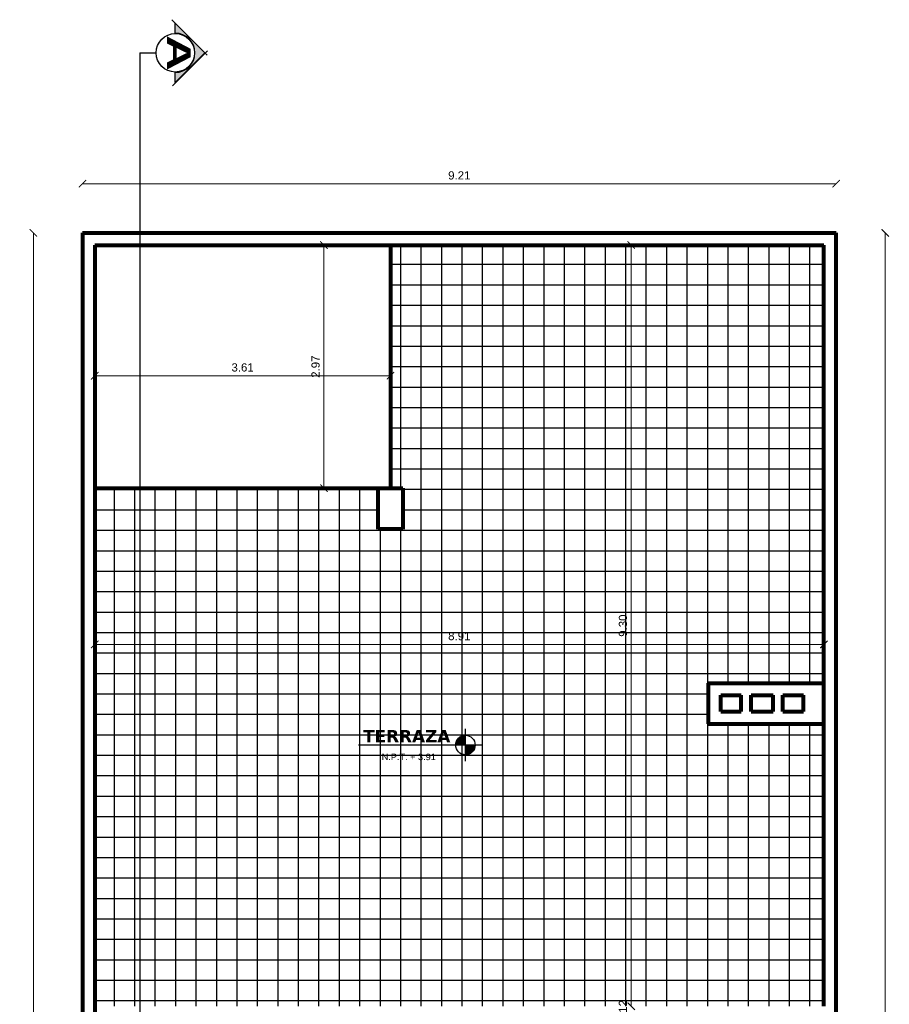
# Model space of a CAD drawing. Header units: inches. Extents: x -2 to 11.2, y -3.4 to 32.7.
# Tile 42 of 42: x -0.8 to 9.9, y 20.6 to 32.7. Entities that reach past the tile are written whole.
import ezdxf
from ezdxf.enums import TextEntityAlignment as Align

# ---------------------------------------------------------------- set-up
doc = ezdxf.new("R2010")
doc.units = ezdxf.units.IN
doc.header["$MEASUREMENT"] = 0
doc.linetypes.add('CONTINUA', pattern=[0])
for name, color, linetype in [('Cotas', 60, 'Continuous'), ('Linea de corte', 30, 'Continuous'), ('Niveles', 86, 'Continuous'), ('Texto', 98, 'Continuous'), ('Textura piso', 8, 'Continuous')]:
    doc.layers.add(name, color=color, linetype=linetype)
doc.layers.add('Paredes', color=5, linetype='Continuous', lineweight=80)
doc.styles.add('SANSSERIFBOLD', font='sasb____.pfb', dxfattribs={"width": 0.85, "height": 0.6})
doc.styles.get("Standard").update_dxf_attribs({"font": 'arial.ttf'})
doc.styles.add('style1', font='arial.ttf')
doc.dimstyles.new('Cotas', dxfattribs={"dimtxt": 0.1, "dimasz": 0.09, "dimexe": 0.2, "dimexo": 0.4, "dimgap": 0.05, "dimtad": 1, "dimzin": 0, "dimdsep": 46, "dimtxsty": 'Standard', "dimblk": 'ARCHTICK', "dimcen": 0.09, "dimse1": 1, "dimse2": 1, "dimclrd": 60, "dimclre": 256, "dimadec": 0, "dimazin": 0, "dimtfac": 1, "dimtix": 1, "dimtofl": 0, "dimtmove": 1, "dimatfit": 3, "dimfxl": 0, "dimtolj": 1, "dimtzin": 0, "dimlwd": 9, "dimarcsym": 0})

# ---------------------------------------------------------------- blocks, each defined once
blk = doc.blocks.new('Nivel')
at = {"layer": 'Niveles'}
for p, q in [((46.512, 32.297), (46.512, 32.695)), ((46.723, 32.496), (45.205, 32.496)), ((46.512, 32.51), (46.393, 32.51)), ((46.512, 32.505), (46.393, 32.505)), ((46.512, 32.5), (46.393, 32.5)), ((46.512, 32.515), (46.394, 32.515)), ((46.394, 32.511), (46.394, 32.496)), ((46.512, 32.52), (46.395, 32.52)), ((46.512, 32.525), (46.396, 32.525)), ((46.512, 32.53), (46.398, 32.53)), ((46.512, 32.534), (46.399, 32.534)), ((46.399, 32.533), (46.399, 32.496)), ((46.512, 32.539), (46.401, 32.539)), ((46.512, 32.544), (46.403, 32.544)), ((46.404, 32.546), (46.404, 32.496)), ((46.512, 32.549), (46.405, 32.549)), ((46.512, 32.554), (46.408, 32.554)), ((46.409, 32.555), (46.409, 32.496)), ((46.512, 32.559), (46.411, 32.559)), ((46.512, 32.564), (46.414, 32.564)), ((46.414, 32.563), (46.414, 32.496)), ((46.512, 32.569), (46.418, 32.569)), ((46.419, 32.57), (46.419, 32.496)), ((46.512, 32.574), (46.422, 32.574)), ((46.423, 32.576), (46.423, 32.496)), ((46.512, 32.579), (46.427, 32.579)), ((46.428, 32.581), (46.428, 32.496)), ((46.512, 32.584), (46.432, 32.584)), ((46.433, 32.586), (46.433, 32.496)), ((46.438, 32.59), (46.438, 32.496)), ((46.512, 32.589), (46.438, 32.589)), ((46.443, 32.593), (46.443, 32.496)), ((46.512, 32.594), (46.444, 32.594)), ((46.448, 32.597), (46.448, 32.496)), ((46.512, 32.599), (46.452, 32.599)), ((46.453, 32.6), (46.453, 32.496)), ((46.458, 32.602), (46.458, 32.496)), ((46.512, 32.604), (46.462, 32.604)), ((46.463, 32.605), (46.463, 32.496)), ((46.468, 32.607), (46.468, 32.496)), ((46.473, 32.609), (46.473, 32.496)), ((46.512, 32.609), (46.474, 32.609)), ((46.478, 32.61), (46.478, 32.496)), ((46.483, 32.612), (46.483, 32.496)), ((46.488, 32.613), (46.488, 32.496)), ((46.493, 32.614), (46.493, 32.496)), ((46.512, 32.614), (46.495, 32.614)), ((46.498, 32.614), (46.498, 32.496)), ((46.503, 32.615), (46.503, 32.496)), ((46.508, 32.615), (46.508, 32.496)), ((46.513, 32.496), (46.513, 32.377)), ((46.518, 32.496), (46.518, 32.377)), ((46.523, 32.496), (46.523, 32.377)), ((46.528, 32.496), (46.528, 32.378)), ((46.533, 32.496), (46.533, 32.378)), ((46.538, 32.496), (46.538, 32.379)), ((46.543, 32.496), (46.543, 32.381)), ((46.548, 32.496), (46.548, 32.382)), ((46.553, 32.496), (46.553, 32.384)), ((46.558, 32.496), (46.558, 32.386)), ((46.563, 32.496), (46.563, 32.388)), ((46.568, 32.496), (46.568, 32.39)), ((46.573, 32.496), (46.573, 32.393)), ((46.578, 32.496), (46.578, 32.396)), ((46.583, 32.496), (46.583, 32.4)), ((46.588, 32.496), (46.588, 32.403)), ((46.593, 32.496), (46.593, 32.408)), ((46.597, 32.496), (46.597, 32.413)), ((46.602, 32.496), (46.602, 32.418)), ((46.607, 32.496), (46.607, 32.424)), ((46.612, 32.496), (46.612, 32.431)), ((46.617, 32.496), (46.617, 32.44)), ((46.622, 32.496), (46.622, 32.45)), ((46.627, 32.496), (46.627, 32.465)), ((46.631, 32.495), (46.512, 32.495)), ((46.631, 32.49), (46.512, 32.49)), ((46.631, 32.485), (46.512, 32.485)), ((46.63, 32.48), (46.512, 32.48)), ((46.629, 32.475), (46.512, 32.475)), ((46.628, 32.47), (46.512, 32.47)), ((46.627, 32.465), (46.512, 32.465)), ((46.626, 32.46), (46.512, 32.46)), ((46.624, 32.455), (46.512, 32.455)), ((46.622, 32.45), (46.512, 32.45)), ((46.62, 32.445), (46.512, 32.445)), ((46.617, 32.44), (46.512, 32.44)), ((46.615, 32.435), (46.512, 32.435)), ((46.612, 32.43), (46.512, 32.43)), ((46.608, 32.425), (46.512, 32.425)), ((46.604, 32.42), (46.512, 32.42)), ((46.6, 32.415), (46.512, 32.415)), ((46.595, 32.41), (46.512, 32.41)), ((46.59, 32.405), (46.512, 32.405)), ((46.583, 32.4), (46.512, 32.4)), ((46.576, 32.395), (46.512, 32.395)), ((46.568, 32.39), (46.512, 32.39)), ((46.557, 32.385), (46.512, 32.385)), ((46.542, 32.38), (46.512, 32.38))]:
    blk.add_line(p, q, dxfattribs=at)
blk.add_circle((46.512, 32.496), 0.119, dxfattribs=at)
blk = doc.blocks.new('_ArchTick')
at = {"color": 0, "linetype": 'ByBlock', "const_width": 0.15}
blk.add_lwpolyline([(-0.5, -0.5), (0.5, 0.5)], dxfattribs=at)
blk = doc.blocks.new('*D66')
at = {"layer": 'Cotas', "color": 60, "linetype": 'CONTINUA', "lineweight": 9, "transparency": 16777216}
blk.add_line((6.706, 20.596), (6.706, 29.9), dxfattribs=at)
at = {"layer": 'Defpoints', "color": 0, "transparency": 16777216}
for p in [(6.706, 29.9), (6.706, 29.9), (6.706, 20.596)]:
    blk.add_point(p, dxfattribs=at)
at = {"layer": 'Cotas', "color": 60, "lineweight": 9, "transparency": 16777216, "xscale": 0.09, "yscale": 0.09, "zscale": 0.09}
for p, rotation in [((6.706, 29.9), 90), ((6.706, 20.596), 270)]:
    blk.add_blockref('_ArchTick', p, dxfattribs=dict(at, rotation=rotation))
at = {"layer": 'Cotas', "color": 0, "transparency": 16777216, "insert": (6.605, 25.248), "char_height": 0.1, "attachment_point": 5, "rotation": 90}
blk.add_mtext('\\A1;9.30', dxfattribs=at)
blk = doc.blocks.new('*D67')
at = {"layer": 'Cotas', "color": 60, "linetype": 'CONTINUA', "lineweight": 9, "transparency": 16777216}
blk.add_line((9.06, 25.019), (0.15, 25.019), dxfattribs=at)
at = {"layer": 'Defpoints', "color": 0, "transparency": 16777216}
for p in [(0.15, 25.019), (0.15, 25.019), (9.06, 25.019)]:
    blk.add_point(p, dxfattribs=at)
at = {"layer": 'Cotas', "color": 60, "lineweight": 9, "transparency": 16777216, "xscale": 0.09, "yscale": 0.09, "zscale": 0.09, "rotation": 180}
blk.add_blockref('_ArchTick', (0.15, 25.019), dxfattribs=at)
at = {"layer": 'Cotas', "color": 60, "lineweight": 9, "transparency": 16777216, "xscale": 0.09, "yscale": 0.09, "zscale": 0.09}
blk.add_blockref('_ArchTick', (9.06, 25.019), dxfattribs=at)
at = {"layer": 'Cotas', "color": 0, "transparency": 16777216, "insert": (4.605, 25.12), "char_height": 0.1, "attachment_point": 5}
blk.add_mtext('\\A1;8.91', dxfattribs=at)
blk = doc.blocks.new('*D69')
at = {"layer": 'Cotas', "color": 60, "linetype": 'CONTINUA', "lineweight": 9, "transparency": 16777216}
for p, q in [((6.706, 20.596), (6.706, 20.686)), ((6.706, 20.476), (6.706, 20.386))]:
    blk.add_line(p, q, dxfattribs=at)
at = {"layer": 'Defpoints', "color": 0, "transparency": 16777216}
for p in [(6.706, 20.596), (6.706, 20.476), (6.706, 20.476)]:
    blk.add_point(p, dxfattribs=at)
at = {"layer": 'Cotas', "color": 60, "lineweight": 9, "transparency": 16777216, "xscale": 0.09, "yscale": 0.09, "zscale": 0.09}
for p, rotation in [((6.706, 20.596), 270), ((6.706, 20.476), 90)]:
    blk.add_blockref('_ArchTick', p, dxfattribs=dict(at, rotation=rotation))
at = {"layer": 'Cotas', "color": 0, "transparency": 16777216, "insert": (6.605, 20.536), "char_height": 0.1, "attachment_point": 5, "rotation": 90}
blk.add_mtext('\\A1;0.12', dxfattribs=at)
blk = doc.blocks.new('*D71')
at = {"layer": 'Cotas', "color": 60, "linetype": 'CONTINUA', "lineweight": 9, "transparency": 16777216}
blk.add_line((9.21, 30.65), (0, 30.65), dxfattribs=at)
at = {"layer": 'Defpoints', "color": 0, "transparency": 16777216}
for p in [(0, 30.65), (0, 30.65), (9.21, 30.65)]:
    blk.add_point(p, dxfattribs=at)
at = {"layer": 'Cotas', "color": 60, "lineweight": 9, "transparency": 16777216, "xscale": 0.09, "yscale": 0.09, "zscale": 0.09, "rotation": 180}
blk.add_blockref('_ArchTick', (0, 30.65), dxfattribs=at)
at = {"layer": 'Cotas', "color": 60, "lineweight": 9, "transparency": 16777216, "xscale": 0.09, "yscale": 0.09, "zscale": 0.09}
blk.add_blockref('_ArchTick', (9.21, 30.65), dxfattribs=at)
at = {"layer": 'Cotas', "color": 0, "transparency": 16777216, "insert": (4.605, 30.751), "char_height": 0.1, "attachment_point": 5}
blk.add_mtext('\\A1;9.21', dxfattribs=at)
blk = doc.blocks.new('*D72')
at = {"layer": 'Cotas', "color": 60, "linetype": 'CONTINUA', "lineweight": 9, "transparency": 16777216}
blk.add_line((9.81, 30.05), (9.81, 0), dxfattribs=at)
at = {"layer": 'Defpoints', "color": 0, "transparency": 16777216}
for p in [(9.81, 30.05), (9.81, 0), (9.81, 0)]:
    blk.add_point(p, dxfattribs=at)
at = {"layer": 'Cotas', "color": 60, "lineweight": 9, "transparency": 16777216, "xscale": 0.09, "yscale": 0.09, "zscale": 0.09}
for p, rotation in [((9.81, 30.05), 90), ((9.81, 0), 270)]:
    blk.add_blockref('_ArchTick', p, dxfattribs=dict(at, rotation=rotation))
at = {"layer": 'Cotas', "color": 0, "transparency": 16777216, "insert": (9.709, 15.025), "char_height": 0.1, "attachment_point": 5, "rotation": 90}
blk.add_mtext('\\A1;30.05', dxfattribs=at)
blk = doc.blocks.new('*D74')
at = {"layer": 'Cotas', "color": 60, "linetype": 'CONTINUA', "lineweight": 9, "transparency": 16777216}
blk.add_line((-0.6, 0), (-0.6, 30.05), dxfattribs=at)
at = {"layer": 'Defpoints', "color": 0, "transparency": 16777216}
for p in [(-0.6, 30.05), (-0.6, 30.05), (-0.6, 0)]:
    blk.add_point(p, dxfattribs=at)
at = {"layer": 'Cotas', "color": 60, "lineweight": 9, "transparency": 16777216, "xscale": 0.09, "yscale": 0.09, "zscale": 0.09}
for p, rotation in [((-0.6, 30.05), 90), ((-0.6, 0), 270)]:
    blk.add_blockref('_ArchTick', p, dxfattribs=dict(at, rotation=rotation))
at = {"layer": 'Cotas', "color": 0, "transparency": 16777216, "insert": (-0.701, 15.025), "char_height": 0.1, "attachment_point": 5, "rotation": 90}
blk.add_mtext('\\A1;30.05', dxfattribs=at)
blk = doc.blocks.new('*D109')
at = {"layer": 'Cotas', "color": 60, "linetype": 'CONTINUA', "lineweight": 9, "transparency": 16777216}
blk.add_line((3.764, 28.303), (0.15, 28.303), dxfattribs=at)
at = {"layer": 'Defpoints', "color": 0, "transparency": 16777216}
for p in [(0.15, 28.303), (0.15, 28.303), (3.764, 28.303)]:
    blk.add_point(p, dxfattribs=at)
at = {"layer": 'Cotas', "color": 60, "lineweight": 9, "transparency": 16777216, "xscale": 0.09, "yscale": 0.09, "zscale": 0.09, "rotation": 180}
blk.add_blockref('_ArchTick', (0.15, 28.303), dxfattribs=at)
at = {"layer": 'Cotas', "color": 60, "lineweight": 9, "transparency": 16777216, "xscale": 0.09, "yscale": 0.09, "zscale": 0.09}
blk.add_blockref('_ArchTick', (3.764, 28.303), dxfattribs=at)
at = {"layer": 'Cotas', "color": 0, "transparency": 16777216, "insert": (1.957, 28.404), "char_height": 0.1, "attachment_point": 5}
blk.add_mtext('\\A1;3.61', dxfattribs=at)
blk = doc.blocks.new('*D110')
at = {"layer": 'Cotas', "color": 60, "linetype": 'CONTINUA', "lineweight": 9, "transparency": 16777216}
blk.add_line((2.951, 26.929), (2.951, 29.9), dxfattribs=at)
at = {"layer": 'Defpoints', "color": 0, "transparency": 16777216}
for p in [(2.951, 29.9), (2.951, 29.9), (2.951, 26.929)]:
    blk.add_point(p, dxfattribs=at)
at = {"layer": 'Cotas', "color": 60, "lineweight": 9, "transparency": 16777216, "xscale": 0.09, "yscale": 0.09, "zscale": 0.09}
for p, rotation in [((2.951, 29.9), 90), ((2.951, 26.929), 270)]:
    blk.add_blockref('_ArchTick', p, dxfattribs=dict(at, rotation=rotation))
at = {"layer": 'Cotas', "color": 0, "transparency": 16777216, "insert": (2.849, 28.414), "char_height": 0.1, "attachment_point": 5, "rotation": 90}
blk.add_mtext('\\A1;2.97', dxfattribs=at)
blk = doc.blocks.new('corte')
at = {"layer": 'Cotas', "linetype": 'ByBlock'}
blk.add_hatch(color=256, dxfattribs=at).paths.add_polyline_path([(29.39, 30.862), (29.029, 30.501), (29.15, 30.501, -1), (29.63, 30.501), (29.751, 30.501)])
at = {"layer": 'Cotas', "color": 3, "linetype": 'Continuous'}
for p, q in [((28.985, 30.457), (29.418, 30.89)), ((29.795, 30.466), (29.366, 30.895))]:
    blk.add_line(p, q, dxfattribs=at)
at = {"layer": 'Cotas', "color": 3}
for p, q in [((29.029, 30.501), (29.39, 30.862)), ((29.39, 30.862), (29.751, 30.501)), ((29.15, 30.501), (29.029, 30.501)), ((29.751, 30.501), (29.63, 30.501))]:
    blk.add_line(p, q, dxfattribs=at)
at = {"layer": 'Cotas', "color": 3, "linetype": 'Continuous'}
blk.add_circle((29.39, 30.501), 0.235, dxfattribs=at)
at = {"layer": 'Cotas', "color": 3}
blk.add_arc((29.39, 30.501), 0.24, 0, 180, dxfattribs=at)
at = {"layer": 'Cotas', "color": 3, "style": 'SANSSERIFBOLD', "width": 1.5}
blk.add_text('A', height=0.288, dxfattribs=at).set_placement((29.392, 30.4), align=Align.CENTER)

msp = doc.modelspace()

# ---------------------------------------------------------------- hatches: boundary and pattern name
at = {"layer": 'Textura piso'}
h = msp.add_hatch(dxfattribs=at)
h.set_pattern_fill('ANSI37', color=256, scale=2, angle=-45, style=0)
h.set_pattern_definition([(360, (-26.85975, 108.91454), (1e-16, 0.25), []), (90, (-26.85975, 108.91454), (-0.25, 1e-16), [])])
h.paths.add_polyline_path([(9.06, 20.596), (9.06, 24.047), (7.65, 24.047), (7.65, 24.547), (9.06, 24.547), (9.06, 29.9), (3.764, 29.9), (3.764, 26.929), (3.914, 26.929), (3.914, 26.429), (3.614, 26.429), (3.614, 26.929), (0.15, 26.929), (0.15, 20.596), (1.05, 20.596)])
h.paths.add_polyline_path([(4.56, 23.793), (4.561, 23.793), (4.561, 23.798), (4.561, 23.798, 0.010432)], flags=16)
h.paths.add_polyline_path([(4.891, 23.789), (4.795, 23.789), (4.795, 23.788), (4.799, 23.788)], flags=16)
h.paths.add_polyline_path([(4.68, 23.803), (4.676, 23.803), (4.676, 23.789), (4.677, 23.709), (4.68, 23.709)], flags=16)
h.paths.add_polyline_path([(4.78, 23.724), (4.775, 23.724), (4.775, 23.719), (4.77, 23.719), (4.77, 23.714), (4.765, 23.714), (4.765, 23.704), (4.755, 23.704), (4.755, 23.699), (4.75, 23.699), (4.75, 23.694), (4.745, 23.694), (4.745, 23.689), (4.735, 23.689), (4.735, 23.684), (4.725, 23.684), (4.725, 23.679), (4.71, 23.679), (4.71, 23.674), (4.681, 23.674), (4.681, 23.783), (4.79, 23.783), (4.79, 23.743), (4.785, 23.743), (4.785, 23.734), (4.78, 23.734)], flags=16)
h.paths.add_polyline_path([(4.685, 23.729), (4.685, 23.778), (4.76, 23.778), (4.76, 23.729)], flags=0)
h.paths.add_polyline_path([(4.69, 23.738), (4.69, 23.773), (4.74, 23.773), (4.74, 23.738)], flags=0)
h.paths.add_polyline_path([(3.628, 23.56), (4.33, 23.56), (4.33, 23.724), (3.628, 23.724)], flags=24)
h.paths.add_polyline_path([(3.388, 23.741), (4.53, 23.741), (4.53, 24.067), (3.388, 24.067)], flags=24)

# ---------------------------------------------------------------- linework, layer by layer
at = {"layer": 'Linea de corte'}
for q in [(0.7, -2.2), (0.9, 32.25)]:
    msp.add_line((0.7, 32.25), q, dxfattribs=at)
at = {"layer": 'Paredes'}
for p, q in [((0, 30.05), (0, 0)), ((0, 30.05), (9.21, 30.05)), ((9.21, 0), (9.21, 30.05)), ((0.15, 29.9), (0.15, 10.194)), ((0.15, 29.9), (9.06, 29.9)), ((3.764, 29.9), (3.764, 26.929)), ((9.06, 20.596), (9.06, 29.9)), ((0.15, 26.929), (3.914, 26.929)), ((3.614, 26.429), (3.614, 26.929)), ((3.914, 26.929), (3.914, 26.429)), ((3.914, 26.429), (3.614, 26.429)), ((7.65, 24.547), (9.06, 24.547)), ((7.65, 24.047), (7.65, 24.547)), ((7.8, 24.397), (8.05, 24.397)), ((7.8, 24.197), (7.8, 24.397)), ((8.05, 24.197), (8.05, 24.397)), ((8.17, 24.397), (8.44, 24.397)), ((8.17, 24.197), (8.17, 24.397)), ((8.44, 24.197), (8.44, 24.397)), ((8.56, 24.397), (8.81, 24.397)), ((8.56, 24.197), (8.56, 24.397)), ((8.81, 24.197), (8.81, 24.397)), ((7.8, 24.197), (8.05, 24.197)), ((8.17, 24.197), (8.44, 24.197)), ((8.56, 24.197), (8.81, 24.197)), ((7.65, 24.047), (9.06, 24.047))]:
    msp.add_line(p, q, dxfattribs=at)

# ---------------------------------------------------------------- block references
at = {"layer": 'Cotas', "rotation": 270}
msp.add_blockref('corte', (-29.366, 61.64), dxfattribs=at)
at = {"layer": 'Niveles'}
msp.add_blockref('Nivel', (-41.832, -8.707), dxfattribs=at)

# ---------------------------------------------------------------- texts
at = {"layer": 'Niveles', "insert": (3.657, 23.684), "char_height": 0.08, "width": 0.7585, "attachment_point": 1, "style": 'style1'}
msp.add_mtext('N.P.T. + 3.91', dxfattribs=at)
at = {"layer": 'Texto', "insert": (3.43, 23.972), "char_height": 0.15, "attachment_point": 1}
msp.add_mtext('{\\fVerdana|b1|i0|c0|p34;TERRAZA}', dxfattribs=at)

# ---------------------------------------------------------------- dimensions: what is measured, and where the dimension line sits
at = {"layer": 'Cotas'}
for base, p1, p2, picture, middle in [((0, 30.65), (9.21, 30.65), (0, 30.65), '*D71', (4.605, 30.751)), ((0.15, 28.303), (3.764, 28.303), (0.15, 28.303), '*D109', (1.957, 28.404)), ((0.15, 25.019), (9.06, 25.019), (0.15, 25.019), '*D67', (4.605, 25.12))]:
    dim = msp.add_linear_dim(base=base, p1=p1, p2=p2, dimstyle='Cotas', dxfattribs=at)
    dim.commit()
    dim.dimension.update_dxf_attribs({"geometry": picture, "text_midpoint": middle})
for base, p1, p2, picture, middle in [((-0.6, 30.05), (-0.6, 0), (-0.6, 30.05), '*D74', (-0.701, 15.025)), ((9.81, 0), (9.81, 30.05), (9.81, 0), '*D72', (9.709, 15.025)), ((2.951, 29.9), (2.951, 26.929), (2.951, 29.9), '*D110', (2.849, 28.414)), ((6.706, 29.9), (6.706, 20.596), (6.706, 29.9), '*D66', (6.605, 25.248)), ((6.706, 20.476), (6.706, 20.596), (6.706, 20.476), '*D69', (6.605, 20.536))]:
    dim = msp.add_linear_dim(base=base, p1=p1, p2=p2, angle=270, dimstyle='Cotas', dxfattribs=at)
    dim.commit()
    dim.dimension.update_dxf_attribs({"geometry": picture, "text_midpoint": middle})

doc.saveas('drawing.dxf')
